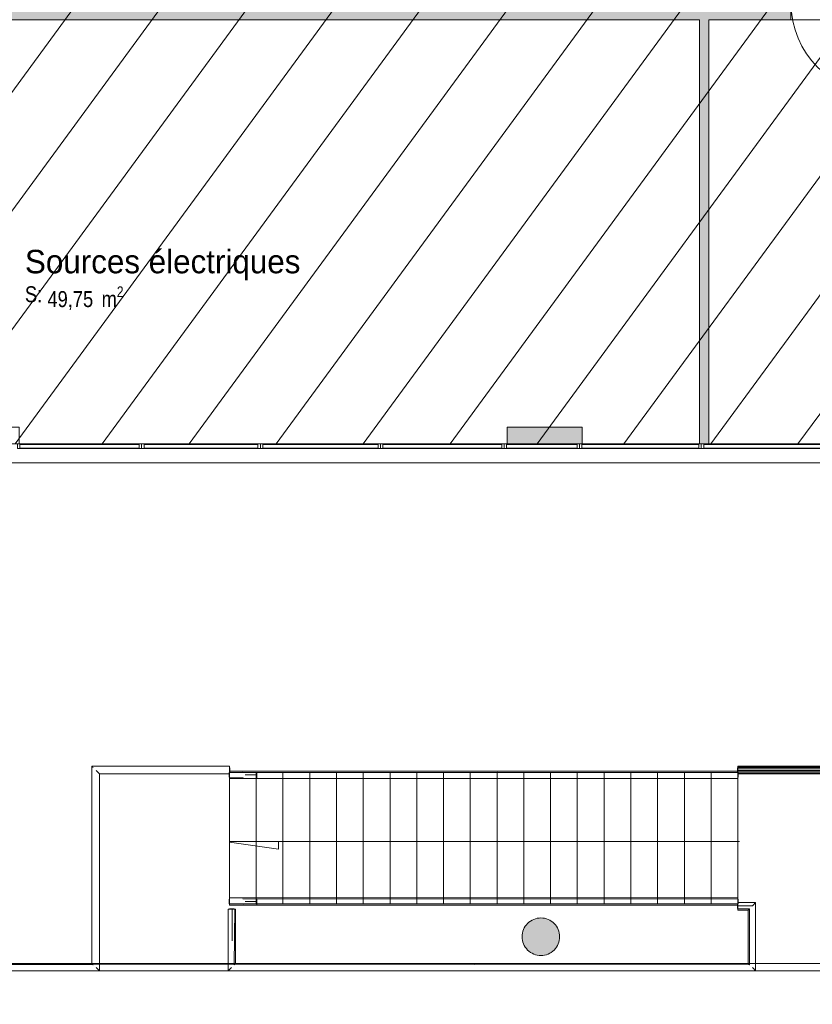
# Model space of a CAD drawing. Header units: millimetres. Extents: x -22000 to 226618, y -100134 to 72379.
# Tile 14 of 44: x 18595 to 27043, y -19970 to -9480. Entities that reach past the tile are written whole.
import ezdxf
from ezdxf.enums import TextEntityAlignment as Align

# ---------------------------------------------------------------- set-up
doc = ezdxf.new("R2010")
doc.units = ezdxf.units.MM
doc.header["$MEASUREMENT"] = 0
doc.linetypes.add('Tirets', pattern=[458.610928, 282.222247, -176.388681])
doc.linetypes.add('Wipeout_Contour', pattern=[1000, 0, -1000])
for name, color, linetype in [('08-01 2D Dessin général.2D', 7, 'Continuous'), ('08-01 contour hachures', 7, 'Continuous'), ('A-AREA-____-OTLN.Modèle IFC', 7, 'Continuous'), ('A-FLOR-HRAL-OTLN.Modèle IFC', 7, 'Continuous'), ('A-GLAZ-CURT-OTLN.Modèle IFC', 7, 'Continuous'), ('A-GLAZ-CWMG-OTLN.Modèle IFC', 7, 'Continuous'), ('A-WALL-____-OTLN.Modèle IFC', 7, 'Continuous'), ('Marques de Zone ARCHICAD', 7, 'Continuous'), ('Portes ARCHICAD', 7, 'Continuous'), ('S-COLS-____-OTLN.Modèle IFC', 7, 'Continuous'), ('S-STRS-____-OTLN.Modèle IFC', 7, 'Continuous')]:
    doc.layers.add(name, color=color, linetype=linetype)
doc.styles.add('STYLE_GENERE_1', font='txt')
doc.styles.add('STYLE_GENERE_2', font='ARIALN.TTF')

# ---------------------------------------------------------------- blocks, each defined once
blk = doc.blocks.new('Sources électriques_BUR_21_1', base_point=(20021, -12204))
at = {"layer": 'Marques de Zone ARCHICAD', "color": 7, "lineweight": 9, "insert": (18891, -12322), "char_height": 170, "attachment_point": 1, "style": 'STYLE_GENERE_2'}
blk.add_mtext('\\A1;{\\pql;\\pt0,100;\\fArial Narrow|b0|i0|c0|p34;49,75\\fArial Narrow|b0|i0|c0|p34;\\A1{\\H.66x;\\S^  ;}\\fArial Narrow|b0|i0|c0|p34; m\\fArial Narrow|b0|i0|c0|p34;\\A1{\\H.66x;\\S2^  ;}}', dxfattribs=at)
at = {"layer": 'Marques de Zone ARCHICAD', "color": 7, "lineweight": 9}
for tag, height, style, p in [('DUMMY_849', 250, 'STYLE_GENERE_1', (21392, -11858)), ('ROOM_NAME', 250, 'STYLE_GENERE_1', (18651, -11932)), ('calculatedAreaCode', 170, 'STYLE_GENERE_2', (18651, -12320))]:
    blk.add_attdef(tag, text='', height=height, dxfattribs=dict(at, style=style)).set_placement(p, align=Align.TOP_LEFT)
blk = doc.blocks.new('Porte (Mur) 178[42]_1')
at = {"layer": 'Portes ARCHICAD', "color": 7, "linetype": 'Continuous', "lineweight": 5}
for p, q in [((15930, -9480), (15930, -10218)), ((17405, -9480), (17405, -10218))]:
    blk.add_line(p, q, dxfattribs=at)
for centre, start, end in [((15930, -9480), 270, 0), ((17405, -9480), 180, 270)]:
    blk.add_arc(centre, 738, start, end, dxfattribs=at)
blk = doc.blocks.new('Porte (Mur) 179[43]_1')
at = {"layer": 'Portes ARCHICAD', "color": 7, "linetype": 'Continuous', "lineweight": 5}
blk.add_line((27785, -9300), (27785, -10270), dxfattribs=at)
blk.add_arc((27785, -9300), 970, 180, 270, dxfattribs=at)
blk = doc.blocks.new('Mur_62_1', base_point=(30190, -9390))
at = {"layer": 'A-WALL-____-OTLN.Modèle IFC', "linetype": 'Continuous', "lineweight": 0, "true_color": 0xffffff}
for points in [[(15660, -9480), (15760, -9480), (15660, -9300)], [(15760, -9300), (15660, -9300), (15760, -9480)], [(15760, -9480), (15930, -9480), (15930, -9300), (15760, -9300)], [(26815, -9300), (17405, -9300), (17405, -9480), (26815, -9480)], [(30115, -9300), (27785, -9300), (27785, -9480), (30115, -9480)]]:
    blk.add_hatch(color=7, dxfattribs=at).paths.add_polyline_path(points)
at = {"layer": 'A-WALL-____-OTLN.Modèle IFC', "color": 7, "linetype": 'Continuous', "lineweight": 20}
for p, q in [((15930, -9300), (15930, -9480)), ((17405, -9300), (17405, -9480)), ((26815, -9300), (26815, -9480)), ((27785, -9300), (27785, -9480))]:
    blk.add_line(p, q, dxfattribs=at)
at = {"layer": 'A-WALL-____-OTLN.Modèle IFC', "color": 7, "linetype": 'Continuous', "lineweight": 20, "flags": 128}
for points in [[(15660, -9300), (15660, -9480)], [(15930, -9300), (15760, -9300)], [(26815, -9300), (17405, -9300)], [(30115, -9300), (27785, -9300)], [(15760, -9480), (15930, -9480)], [(17405, -9480), (25840, -9480)], [(25940, -9480), (26815, -9480)], [(27785, -9480), (30115, -9480)]]:
    blk.add_lwpolyline(points, dxfattribs=at)
at = {"layer": 'Portes ARCHICAD', "color": 7, "linetype": 'Continuous', "lineweight": 5}
for name in ['Porte (Mur) 179[43]_1', 'Porte (Mur) 178[42]_1']:
    blk.add_blockref(name, (0, 0), dxfattribs=at)
blk = doc.blocks.new('Mur_75_1', base_point=(25890, -9390))
at = {"layer": 'A-WALL-____-OTLN.Modèle IFC', "linetype": 'Continuous', "lineweight": 0, "true_color": 0xffffff}
blk.add_hatch(color=7, dxfattribs=at).paths.add_polyline_path([(25840, -9480), (25840, -14000), (25940, -14000), (25940, -9480)])
at = {"layer": 'A-WALL-____-OTLN.Modèle IFC', "color": 7, "linetype": 'Continuous', "lineweight": 20, "flags": 128}
for points in [[(25840, -9480), (25840, -14000)], [(25940, -14000), (25940, -9480)], [(25840, -14000), (25940, -14000)]]:
    blk.add_lwpolyline(points, dxfattribs=at)
blk = doc.blocks.new('Mur_92_1', base_point=(34490, -14090))
at = {"layer": 'A-WALL-____-OTLN.Modèle IFC', "color": 7, "linetype": 'Tirets', "lineweight": 9, "flags": 128}
for points in [[(35270, -14000), (15661, -14000)], [(15661, -14180), (34490, -14180)]]:
    blk.add_lwpolyline(points, dxfattribs=at)
blk = doc.blocks.new('Mur_111_1', base_point=(23790, -13910))
at = {"layer": 'A-WALL-____-OTLN.Modèle IFC', "linetype": 'Continuous', "lineweight": 0, "true_color": 0xffffff}
blk.add_hatch(color=7, dxfattribs=at).paths.add_polyline_path([(23790, -14000), (24590, -14000), (24590, -13820), (23790, -13820)])
at = {"layer": 'A-WALL-____-OTLN.Modèle IFC', "color": 7, "linetype": 'Continuous', "lineweight": 20, "flags": 128}
for points in [[(24590, -13820), (23790, -13820)], [(23790, -13820), (23790, -14000)], [(24590, -14000), (24590, -13820)], [(23790, -14000), (24590, -14000)]]:
    blk.add_lwpolyline(points, dxfattribs=at)
blk = doc.blocks.new('Mur_126_1', base_point=(16270, -14100))
at = {"color": 254, "linetype": 'Wipeout_Contour', "lineweight": 0, "ltscale": 116361.946771}
blk.add_wipeout([(16270, -14200), (33830.256086, -14200), (33830.256086, -14000), (16270, -14000)], dxfattribs=at).dxf.layer = 'A-WALL-____-OTLN.Modèle IFC'
at = {"layer": 'A-WALL-____-OTLN.Modèle IFC', "color": 7, "linetype": 'Continuous', "lineweight": 9, "flags": 128}
for points in [[(33830.256086, -14000), (16270, -14000)], [(16270, -14200), (33830.256086, -14200)]]:
    blk.add_lwpolyline(points, dxfattribs=at)
blk = doc.blocks.new('Poteau_3_1', base_point=(24150, -19250))
at = {"layer": 'S-COLS-____-OTLN.Modèle IFC', "linetype": 'Continuous', "lineweight": 0, "true_color": 0xffffff}
blk.add_hatch(color=7, dxfattribs=at).paths.add_polyline_path([(23950, -19250, 0.414214), (24150, -19450, 0.414214), (24350, -19250, 0.414214), (24150, -19050, 0.414214)])
at = {"layer": 'S-COLS-____-OTLN.Modèle IFC', "color": 7, "linetype": 'Continuous', "lineweight": 5, "flags": 128}
blk.add_lwpolyline([(23950, -19250, 0.414214), (24150, -19450, 0.414214), (24350, -19250, 0.414214), (24150, -19050, 0.414214)], format="xyb", close=True, dxfattribs=at)
blk = doc.blocks.new('Elément Modèle 46[30]_1', base_point=(20830, -18900))
at = {"layer": 'S-STRS-____-OTLN.Modèle IFC', "color": 7, "linetype": 'Continuous', "lineweight": 18}
for p, q in [((21115, -17500), (20830, -17500)), ((20830, -17500), (20830, -18900)), ((21401, -17500), (21115, -17500)), ((21115, -18900), (21115, -17500)), ((21686, -17500), (21401, -17500)), ((21401, -18900), (21401, -17500)), ((21971, -17500), (21686, -17500)), ((21686, -18900), (21686, -17500)), ((22256, -17500), (21971, -17500)), ((21971, -18900), (21971, -17500)), ((22542, -17500), (22256, -17500)), ((22256, -18900), (22256, -17500)), ((22827, -17500), (22542, -17500)), ((22542, -18900), (22542, -17500)), ((23112, -17500), (22827, -17500)), ((22827, -18900), (22827, -17500)), ((23397, -17500), (23112, -17500)), ((23112, -18900), (23112, -17500)), ((23683, -17500), (23397, -17500)), ((23397, -18900), (23397, -17500)), ((23968, -17500), (23683, -17500)), ((23683, -18900), (23683, -17500)), ((24253, -17500), (23968, -17500)), ((23968, -18900), (23968, -17500)), ((24538, -17500), (24253, -17500)), ((24253, -18900), (24253, -17500)), ((24824, -17500), (24538, -17500)), ((24538, -18900), (24538, -17500)), ((25109, -17500), (24824, -17500)), ((24824, -18900), (24824, -17500)), ((25394, -17500), (25109, -17500)), ((25109, -18900), (25109, -17500)), ((25680, -17500), (25394, -17500)), ((25394, -18900), (25394, -17500)), ((25965, -17500), (25680, -17500)), ((25680, -18900), (25680, -17500)), ((26250, -17500), (25965, -17500)), ((25965, -18900), (25965, -17500)), ((26250, -18900), (26250, -17500)), ((20830, -18900), (21115, -18900)), ((21115, -18900), (21401, -18900)), ((21401, -18900), (21686, -18900)), ((21686, -18900), (21971, -18900)), ((21971, -18900), (22256, -18900)), ((22256, -18900), (22542, -18900)), ((22542, -18900), (22827, -18900)), ((22827, -18900), (23112, -18900)), ((23112, -18900), (23397, -18900)), ((23397, -18900), (23683, -18900)), ((23683, -18900), (23968, -18900)), ((23968, -18900), (24253, -18900)), ((24253, -18900), (24538, -18900)), ((24538, -18900), (24824, -18900)), ((24824, -18900), (25109, -18900)), ((25109, -18900), (25394, -18900)), ((25394, -18900), (25680, -18900)), ((25680, -18900), (25965, -18900)), ((25965, -18900), (26250, -18900))]:
    blk.add_line(p, q, dxfattribs=at)
blk = doc.blocks.new('Barrière 21[31]_1', base_point=(20826, -17566))
at = {"layer": 'A-FLOR-HRAL-OTLN.Modèle IFC', "color": 7, "linetype": 'Continuous', "lineweight": 18}
for p, q in [((20826, -17500), (20830, -17500)), ((20826, -17500), (20826, -17550)), ((20830, -17489), (20830, -17485)), ((20830, -17485), (20954, -17485)), ((20830, -17494), (20830, -17489)), ((20830, -17501), (20830, -17494)), ((20830, -17509), (20830, -17501)), ((20830, -17517), (20830, -17509)), ((20830, -17525), (20830, -17517)), ((20954, -17485), (20989, -17485)), ((21122, -17500), (20975, -17497)), ((20989, -17485), (21115, -17485)), ((21115, -17485), (23066, -17485)), ((21115, -17485), (24185, -17486)), ((23685, -17497), (21122, -17500)), ((21122, -17500), (21123, -17512)), ((21123, -17512), (21124, -17519)), ((23066, -17485), (23683, -17485)), ((23683, -17485), (26250, -17485)), ((23685, -17497), (26250, -17500)), ((24185, -17486), (26250, -17485)), ((26250, -17485), (26250, -17490)), ((26250, -17490), (26250, -17495)), ((26250, -17495), (26250, -17500)), ((26250, -17500), (26250, -17512)), ((26250, -17500), (26254, -17500)), ((26250, -17512), (26250, -17519)), ((26254, -17500), (26254, -17550)), ((20830, -17550), (20826, -17550)), ((20830, -17537), (20830, -17525)), ((20830, -17550), (20830, -17537)), ((20830, -17554), (20830, -17550)), ((20976, -17553), (20830, -17550)), ((20830, -17557), (20830, -17554)), ((20830, -17561), (20830, -17557)), ((20830, -17565), (20830, -17561)), ((20830, -17565), (20963, -17564)), ((20958, -17565), (20830, -17565)), ((20989, -17565), (20958, -17565)), ((21115, -17565), (20989, -17565)), ((20997, -17525), (21124, -17525)), ((23683, -17565), (21115, -17565)), ((21122, -17548), (21121, -17556)), ((21123, -17541), (21122, -17548)), ((21124, -17533), (21123, -17535)), ((21123, -17535), (21123, -17541)), ((21124, -17519), (21124, -17519)), ((21124, -17519), (21124, -17525)), ((21124, -17525), (21124, -17533)), ((24303, -17565), (23683, -17565)), ((26250, -17565), (24303, -17565)), ((26250, -17519), (26250, -17525)), ((26250, -17525), (26250, -17533)), ((26250, -17533), (26250, -17541)), ((26250, -17541), (26250, -17548)), ((26250, -17548), (26250, -17556)), ((26254, -17550), (26250, -17550)), ((26250, -17556), (26250, -17561)), ((26250, -17561), (26250, -17563)), ((26250, -17563), (26250, -17565))]:
    blk.add_line(p, q, dxfattribs=at)
blk = doc.blocks.new('Barrière 22[32]_1', base_point=(20826, -18917))
at = {"layer": 'A-FLOR-HRAL-OTLN.Modèle IFC', "color": 7, "linetype": 'Continuous', "lineweight": 18}
for p, q in [((20826, -18850), (20830, -18850)), ((20826, -18850), (20826, -18900)), ((20830, -18840), (20830, -18835)), ((20830, -18835), (20954, -18835)), ((20830, -18844), (20830, -18840)), ((20830, -18852), (20830, -18844)), ((20830, -18860), (20830, -18852)), ((20830, -18867), (20830, -18860)), ((20830, -18875), (20830, -18867)), ((20830, -18888), (20830, -18875)), ((20954, -18835), (20989, -18835)), ((21122, -18850), (20975, -18847)), ((20989, -18835), (21115, -18835)), ((20997, -18875), (21124, -18875)), ((21115, -18835), (23066, -18835)), ((21115, -18835), (24185, -18836)), ((23685, -18847), (21122, -18850)), ((21122, -18850), (21123, -18863)), ((21123, -18863), (21124, -18869)), ((21124, -18869), (21124, -18870)), ((21124, -18870), (21124, -18875)), ((21124, -18875), (21124, -18883)), ((23066, -18835), (23683, -18835)), ((23683, -18835), (26250, -18835)), ((23685, -18847), (26250, -18850)), ((24185, -18836), (26250, -18835)), ((26250, -18835), (26250, -18840)), ((26250, -18840), (26250, -18845)), ((26250, -18845), (26250, -18850)), ((26250, -18850), (26250, -18863)), ((26250, -18850), (26254, -18850)), ((26250, -18863), (26250, -18870)), ((26250, -18870), (26250, -18875)), ((26250, -18875), (26250, -18883)), ((26254, -18850), (26254, -18900)), ((20830, -18900), (20826, -18900)), ((20830, -18900), (20830, -18888)), ((20830, -18904), (20830, -18900)), ((20976, -18904), (20830, -18900)), ((20830, -18908), (20830, -18904)), ((20830, -18912), (20830, -18908)), ((20830, -18915), (20830, -18912)), ((20958, -18915), (20830, -18915)), ((20830, -18915), (20963, -18915)), ((20989, -18915), (20958, -18915)), ((21115, -18915), (20989, -18915)), ((23683, -18915), (21115, -18915)), ((21122, -18899), (21121, -18907)), ((21123, -18891), (21122, -18899)), ((21124, -18883), (21123, -18886)), ((21123, -18886), (21123, -18891)), ((24303, -18915), (23683, -18915)), ((26250, -18915), (24303, -18915)), ((26250, -18883), (26250, -18891)), ((26250, -18891), (26250, -18899)), ((26250, -18899), (26250, -18907)), ((26254, -18900), (26250, -18900)), ((26250, -18907), (26250, -18911)), ((26250, -18911), (26250, -18913)), ((26250, -18913), (26250, -18915))]:
    blk.add_line(p, q, dxfattribs=at)
blk = doc.blocks.new('Barrière 36[48]_1', base_point=(28830, -37404))
at = {"layer": 'A-FLOR-HRAL-OTLN.Modèle IFC', "color": 7, "linetype": 'Continuous', "lineweight": 18}
for p, q in [((26250, -17450), (26246, -17450)), ((26246, -17450), (26246, -17500)), ((26246, -17500), (26250, -17500)), ((26250, -17434), (26250, -17438)), ((26250, -17434), (27825, -17434)), ((26250, -17438), (26250, -17448)), ((26250, -17438), (27825, -17438)), ((26250, -17448), (26250, -17462)), ((26250, -17448), (27825, -17448)), ((26250, -17462), (26250, -17479)), ((26250, -17462), (27825, -17462)), ((26250, -17479), (26250, -17494)), ((26250, -17479), (27825, -17479)), ((26250, -17494), (26250, -17507)), ((26250, -17494), (27825, -17494)), ((26250, -17507), (26250, -17514)), ((26250, -17507), (27825, -17507)), ((26250, -17514), (26250, -17514)), ((26250, -17514), (27825, -17514)), ((26250, -17514), (27825, -17514)), ((27825, -17434), (27825, -17438)), ((27825, -17438), (27825, -17448)), ((27825, -17448), (27825, -17462)), ((27829, -17450), (27825, -17450)), ((27825, -17462), (27825, -17479)), ((27825, -17479), (27825, -17494)), ((27825, -17494), (27825, -17507)), ((27825, -17500), (27829, -17500)), ((27825, -17507), (27825, -17514)), ((27825, -17514), (27825, -17514)), ((27829, -17500), (27829, -17450))]:
    blk.add_line(p, q, dxfattribs=at)
blk = doc.blocks.new('Barrière 37[49]_1', base_point=(14564, -19616))
at = {"layer": 'A-FLOR-HRAL-OTLN.Modèle IFC', "color": 7, "linetype": 'Continuous', "lineweight": 18}
for p, q in [((14566, -13815), (14568, -13815)), ((14566, -16223), (14566, -13815)), ((14568, -13815), (14572, -13815)), ((14572, -13815), (14579, -13815)), ((14576, -16787), (14579, -13815)), ((14579, -13815), (14594, -13815)), ((14580, -13815), (14580, -13811)), ((14630, -13811), (14580, -13811)), ((14594, -13815), (14610, -13815)), ((14607, -16827), (14610, -13815)), ((14610, -13815), (14617, -13815)), ((14617, -13815), (14624, -13815)), ((14624, -13815), (14638, -13815)), ((14630, -13811), (14630, -13815)), ((14638, -13815), (14642, -13815)), ((14639, -16969), (14638, -13815)), ((14642, -13815), (14646, -13815)), ((14646, -13815), (14646, -16120)), ((14646, -16120), (14646, -17206)), ((14566, -17230), (14566, -16223)), ((14566, -19614), (14566, -17230)), ((14646, -17206), (14646, -19534)), ((26246, -18900), (26250, -18900)), ((26246, -18950), (26246, -18900)), ((26250, -18950), (26246, -18950)), ((26250, -18890), (26250, -18886)), ((26250, -18886), (26322, -18886)), ((26250, -18893), (26250, -18890)), ((26250, -18907), (26250, -18893)), ((26250, -18922), (26250, -18907)), ((26250, -18929), (26250, -18922)), ((26404, -18922), (26250, -18922)), ((26250, -18937), (26250, -18929)), ((26250, -18952), (26250, -18937)), ((26250, -18957), (26250, -18952)), ((26373, -18952), (26250, -18952)), ((26250, -18961), (26250, -18957)), ((26250, -18966), (26250, -18961)), ((26359, -18966), (26250, -18966)), ((26322, -18886), (26362, -18886)), ((26359, -18966), (26363, -18962)), ((26359, -19534), (26359, -18966)), ((26362, -18886), (26439, -18886)), ((26363, -18962), (26366, -18959)), ((26366, -18959), (26369, -18956)), ((26369, -18956), (26373, -18952)), ((26373, -19548), (26373, -18952)), ((26404, -18922), (26418, -18907)), ((26418, -18907), (26432, -18893)), ((26432, -18893), (26436, -18890)), ((26436, -18890), (26439, -18886)), ((26436, -18890), (26436, -18890)), ((26439, -18886), (26439, -19153)), ((26439, -19153), (26439, -19250)), ((26439, -19250), (26439, -19614)), ((14569, -19611), (14566, -19614)), ((19452, -19614), (14566, -19614)), ((14571, -19609), (14569, -19611)), ((14573, -19607), (14571, -19609)), ((14587, -19593), (14573, -19607)), ((14601, -19579), (14587, -19593)), ((14639, -19541), (14632, -19548)), ((20503, -19542), (14632, -19548)), ((14646, -19534), (14639, -19541)), ((14646, -19534), (19499, -19534)), ((21586, -19614), (19452, -19614)), ((19499, -19534), (21473, -19534)), ((20503, -19542), (26373, -19548)), ((21473, -19534), (26359, -19534)), ((26439, -19614), (21586, -19614)), ((26359, -19534), (26365, -19540)), ((26365, -19540), (26366, -19541)), ((26366, -19541), (26373, -19548)), ((26404, -19579), (26418, -19593)), ((26418, -19593), (26432, -19607)), ((26432, -19607), (26435, -19610)), ((26435, -19610), (26436, -19611)), ((26436, -19611), (26439, -19614))]:
    blk.add_line(p, q, dxfattribs=at)
blk = doc.blocks.new('IFC Extruded[76]_1', base_point=(26520, -14000))
at = {"layer": 'A-GLAZ-CURT-OTLN.Modèle IFC', "color": 7, "linetype": 'Continuous', "lineweight": 18}
for p, q in [((25885, -14005), (25885, -14045)), ((27155, -14005), (25885, -14005)), ((25885, -14045), (27155, -14045)), ((27155, -14045), (27155, -14005))]:
    blk.add_line(p, q, dxfattribs=at)
blk = doc.blocks.new('IFC Extruded[77]_1', base_point=(25210, -14000))
at = {"layer": 'A-GLAZ-CURT-OTLN.Modèle IFC', "color": 7, "linetype": 'Continuous', "lineweight": 18}
for p, q in [((24585, -14005), (24585, -14045)), ((25835, -14005), (24585, -14005)), ((24585, -14045), (25835, -14045)), ((25835, -14045), (25835, -14005))]:
    blk.add_line(p, q, dxfattribs=at)
blk = doc.blocks.new('IFC Extruded[78]_1', base_point=(24160, -14000))
at = {"layer": 'A-GLAZ-CURT-OTLN.Modèle IFC', "color": 7, "linetype": 'Continuous', "lineweight": 18}
for p, q in [((23785, -14005), (23785, -14045)), ((24535, -14005), (23785, -14005)), ((23785, -14045), (24535, -14045)), ((24535, -14045), (24535, -14005))]:
    blk.add_line(p, q, dxfattribs=at)
blk = doc.blocks.new('IFC Extruded[79]_1', base_point=(23100, -14000))
at = {"layer": 'A-GLAZ-CURT-OTLN.Modèle IFC', "color": 7, "linetype": 'Continuous', "lineweight": 18}
for p, q in [((22465, -14005), (22465, -14045)), ((23735, -14005), (22465, -14005)), ((22465, -14045), (23735, -14045)), ((23735, -14045), (23735, -14005))]:
    blk.add_line(p, q, dxfattribs=at)
blk = doc.blocks.new('IFC Extruded[80]_1', base_point=(21800, -14000))
at = {"layer": 'A-GLAZ-CURT-OTLN.Modèle IFC', "color": 7, "linetype": 'Continuous', "lineweight": 18}
for p, q in [((21185, -14005), (21185, -14045)), ((22415, -14005), (21185, -14005)), ((21185, -14045), (22415, -14045)), ((22415, -14045), (22415, -14005))]:
    blk.add_line(p, q, dxfattribs=at)
blk = doc.blocks.new('IFC Extruded[81]_1', base_point=(20528, -14000))
at = {"layer": 'A-GLAZ-CURT-OTLN.Modèle IFC', "color": 7, "linetype": 'Continuous', "lineweight": 18}
for p, q in [((19920, -14005), (19920, -14045)), ((21135, -14005), (19920, -14005)), ((19920, -14045), (21135, -14045)), ((21135, -14045), (21135, -14005))]:
    blk.add_line(p, q, dxfattribs=at)
blk = doc.blocks.new('IFC Extruded[82]_1', base_point=(19233, -14000))
at = {"layer": 'A-GLAZ-CURT-OTLN.Modèle IFC', "color": 7, "linetype": 'Continuous', "lineweight": 18}
for p, q in [((18595, -14005), (18595, -14045)), ((19870, -14005), (18595, -14005)), ((18595, -14045), (19870, -14045)), ((19870, -14045), (19870, -14005))]:
    blk.add_line(p, q, dxfattribs=at)
blk = doc.blocks.new('IFC Extruded[94]_1', base_point=(25885, -14000))
at = {"layer": 'A-GLAZ-CWMG-OTLN.Modèle IFC', "color": 7, "linetype": 'Continuous', "lineweight": 18}
for p, q in [((25885, -14050), (25885, -14000)), ((27155, -14000), (25885, -14000)), ((27155, -14050), (25885, -14050)), ((27155, -14050), (27155, -14000))]:
    blk.add_line(p, q, dxfattribs=at)
blk = doc.blocks.new('IFC Extruded[95]_1', base_point=(24585, -14000))
at = {"layer": 'A-GLAZ-CWMG-OTLN.Modèle IFC', "color": 7, "linetype": 'Continuous', "lineweight": 18}
for p, q in [((24585, -14050), (24585, -14000)), ((25835, -14000), (24585, -14000)), ((25835, -14050), (24585, -14050)), ((25835, -14050), (25835, -14000))]:
    blk.add_line(p, q, dxfattribs=at)
blk = doc.blocks.new('IFC Extruded[96]_1', base_point=(23785, -14000))
at = {"layer": 'A-GLAZ-CWMG-OTLN.Modèle IFC', "color": 7, "linetype": 'Continuous', "lineweight": 18}
for p, q in [((23785, -14050), (23785, -14000)), ((24535, -14000), (23785, -14000)), ((24535, -14050), (23785, -14050)), ((24535, -14050), (24535, -14000))]:
    blk.add_line(p, q, dxfattribs=at)
blk = doc.blocks.new('IFC Extruded[97]_1', base_point=(22465, -14000))
at = {"layer": 'A-GLAZ-CWMG-OTLN.Modèle IFC', "color": 7, "linetype": 'Continuous', "lineweight": 18}
for p, q in [((22465, -14050), (22465, -14000)), ((23735, -14000), (22465, -14000)), ((23735, -14050), (22465, -14050)), ((23735, -14050), (23735, -14000))]:
    blk.add_line(p, q, dxfattribs=at)
blk = doc.blocks.new('IFC Extruded[98]_1', base_point=(21185, -14000))
at = {"layer": 'A-GLAZ-CWMG-OTLN.Modèle IFC', "color": 7, "linetype": 'Continuous', "lineweight": 18}
for p, q in [((21185, -14050), (21185, -14000)), ((22415, -14000), (21185, -14000)), ((22415, -14050), (21185, -14050)), ((22415, -14050), (22415, -14000))]:
    blk.add_line(p, q, dxfattribs=at)
blk = doc.blocks.new('IFC Extruded[99]_1', base_point=(19920, -14000))
at = {"layer": 'A-GLAZ-CWMG-OTLN.Modèle IFC', "color": 7, "linetype": 'Continuous', "lineweight": 18}
for p, q in [((19920, -14050), (19920, -14000)), ((21135, -14000), (19920, -14000)), ((21135, -14050), (19920, -14050)), ((21135, -14050), (21135, -14000))]:
    blk.add_line(p, q, dxfattribs=at)
blk = doc.blocks.new('IFC Extruded[100]_1', base_point=(18595, -14000))
at = {"layer": 'A-GLAZ-CWMG-OTLN.Modèle IFC', "color": 7, "linetype": 'Continuous', "lineweight": 18}
for p, q in [((18595, -14050), (18595, -14000)), ((19870, -14000), (18595, -14000)), ((19870, -14050), (18595, -14050)), ((19870, -14050), (19870, -14000))]:
    blk.add_line(p, q, dxfattribs=at)
blk = doc.blocks.new('IFC Extruded[111]_1', base_point=(19895, -14000))
at = {"layer": 'A-GLAZ-CWMG-OTLN.Modèle IFC', "color": 7, "linetype": 'Continuous', "lineweight": 18}
for p, q in [((19870, -14050), (19870, -14000)), ((19870, -14000), (19920, -14000)), ((19920, -14050), (19870, -14050)), ((19920, -14000), (19920, -14050))]:
    blk.add_line(p, q, dxfattribs=at)
blk = doc.blocks.new('IFC Extruded[112]_1', base_point=(19895, -14000))
at = {"layer": 'A-GLAZ-CWMG-OTLN.Modèle IFC', "color": 7, "linetype": 'Continuous', "lineweight": 18}
for p, q in [((19870, -14050), (19870, -14000)), ((19870, -14000), (19920, -14000)), ((19920, -14050), (19870, -14050)), ((19920, -14000), (19920, -14050))]:
    blk.add_line(p, q, dxfattribs=at)
blk = doc.blocks.new('IFC Extruded[113]_1', base_point=(21160, -14000))
at = {"layer": 'A-GLAZ-CWMG-OTLN.Modèle IFC', "color": 7, "linetype": 'Continuous', "lineweight": 18}
for p, q in [((21135, -14050), (21135, -14000)), ((21135, -14000), (21185, -14000)), ((21185, -14050), (21135, -14050)), ((21185, -14000), (21185, -14050))]:
    blk.add_line(p, q, dxfattribs=at)
blk = doc.blocks.new('IFC Extruded[114]_1', base_point=(21160, -14000))
at = {"layer": 'A-GLAZ-CWMG-OTLN.Modèle IFC', "color": 7, "linetype": 'Continuous', "lineweight": 18}
for p, q in [((21135, -14050), (21135, -14000)), ((21135, -14000), (21185, -14000)), ((21185, -14050), (21135, -14050)), ((21185, -14000), (21185, -14050))]:
    blk.add_line(p, q, dxfattribs=at)
blk = doc.blocks.new('IFC Extruded[115]_1', base_point=(22440, -14000))
at = {"layer": 'A-GLAZ-CWMG-OTLN.Modèle IFC', "color": 7, "linetype": 'Continuous', "lineweight": 18}
for p, q in [((22415, -14050), (22415, -14000)), ((22415, -14000), (22465, -14000)), ((22465, -14050), (22415, -14050)), ((22465, -14000), (22465, -14050))]:
    blk.add_line(p, q, dxfattribs=at)
blk = doc.blocks.new('IFC Extruded[116]_1', base_point=(22440, -14000))
at = {"layer": 'A-GLAZ-CWMG-OTLN.Modèle IFC', "color": 7, "linetype": 'Continuous', "lineweight": 18}
for p, q in [((22415, -14050), (22415, -14000)), ((22415, -14000), (22465, -14000)), ((22465, -14050), (22415, -14050)), ((22465, -14000), (22465, -14050))]:
    blk.add_line(p, q, dxfattribs=at)
blk = doc.blocks.new('IFC Extruded[117]_1', base_point=(23760, -14000))
at = {"layer": 'A-GLAZ-CWMG-OTLN.Modèle IFC', "color": 7, "linetype": 'Continuous', "lineweight": 18}
for p, q in [((23735, -14050), (23735, -14000)), ((23735, -14000), (23785, -14000)), ((23785, -14050), (23735, -14050)), ((23785, -14000), (23785, -14050))]:
    blk.add_line(p, q, dxfattribs=at)
blk = doc.blocks.new('IFC Extruded[118]_1', base_point=(23760, -14000))
at = {"layer": 'A-GLAZ-CWMG-OTLN.Modèle IFC', "color": 7, "linetype": 'Continuous', "lineweight": 18}
for p, q in [((23735, -14050), (23735, -14000)), ((23735, -14000), (23785, -14000)), ((23785, -14050), (23735, -14050)), ((23785, -14000), (23785, -14050))]:
    blk.add_line(p, q, dxfattribs=at)
blk = doc.blocks.new('IFC Extruded[119]_1', base_point=(24560, -14000))
at = {"layer": 'A-GLAZ-CWMG-OTLN.Modèle IFC', "color": 7, "linetype": 'Continuous', "lineweight": 18}
for p, q in [((24535, -14050), (24535, -14000)), ((24535, -14000), (24585, -14000)), ((24585, -14050), (24535, -14050)), ((24585, -14000), (24585, -14050))]:
    blk.add_line(p, q, dxfattribs=at)
blk = doc.blocks.new('IFC Extruded[120]_1', base_point=(24560, -14000))
at = {"layer": 'A-GLAZ-CWMG-OTLN.Modèle IFC', "color": 7, "linetype": 'Continuous', "lineweight": 18}
for p, q in [((24535, -14050), (24535, -14000)), ((24535, -14000), (24585, -14000)), ((24585, -14050), (24535, -14050)), ((24585, -14000), (24585, -14050))]:
    blk.add_line(p, q, dxfattribs=at)
blk = doc.blocks.new('IFC Extruded[125]_1', base_point=(25860, -14000))
at = {"layer": 'A-GLAZ-CWMG-OTLN.Modèle IFC', "color": 7, "linetype": 'Continuous', "lineweight": 18}
for p, q in [((25835, -14050), (25835, -14000)), ((25835, -14000), (25885, -14000)), ((25885, -14050), (25835, -14050)), ((25885, -14000), (25885, -14050))]:
    blk.add_line(p, q, dxfattribs=at)
blk = doc.blocks.new('IFC Extruded[126]_1', base_point=(25860, -14000))
at = {"layer": 'A-GLAZ-CWMG-OTLN.Modèle IFC', "color": 7, "linetype": 'Continuous', "lineweight": 18}
for p, q in [((25835, -14050), (25835, -14000)), ((25835, -14000), (25885, -14000)), ((25885, -14050), (25835, -14050)), ((25885, -14000), (25885, -14050))]:
    blk.add_line(p, q, dxfattribs=at)
blk = doc.blocks.new('IFC Extruded[144]_1', base_point=(25860, -14000))
at = {"layer": 'A-GLAZ-CWMG-OTLN.Modèle IFC', "color": 7, "linetype": 'Continuous', "lineweight": 18}
for p, q in [((25860, -14050), (25860, -14000)), ((27180, -14000), (25860, -14000)), ((27180, -14050), (25860, -14050)), ((27180, -14050), (27180, -14000))]:
    blk.add_line(p, q, dxfattribs=at)
blk = doc.blocks.new('IFC Extruded[145]_1', base_point=(24560, -14000))
at = {"layer": 'A-GLAZ-CWMG-OTLN.Modèle IFC', "color": 7, "linetype": 'Continuous', "lineweight": 18}
for p, q in [((24560, -14050), (24560, -14000)), ((25860, -14000), (24560, -14000)), ((25860, -14050), (24560, -14050)), ((25860, -14050), (25860, -14000))]:
    blk.add_line(p, q, dxfattribs=at)
blk = doc.blocks.new('IFC Extruded[146]_1', base_point=(23760, -14000))
at = {"layer": 'A-GLAZ-CWMG-OTLN.Modèle IFC', "color": 7, "linetype": 'Continuous', "lineweight": 18}
for p, q in [((23760, -14050), (23760, -14000)), ((24560, -14000), (23760, -14000)), ((24560, -14050), (23760, -14050)), ((24560, -14050), (24560, -14000))]:
    blk.add_line(p, q, dxfattribs=at)
blk = doc.blocks.new('IFC Extruded[147]_1', base_point=(22440, -14000))
at = {"layer": 'A-GLAZ-CWMG-OTLN.Modèle IFC', "color": 7, "linetype": 'Continuous', "lineweight": 18}
for p, q in [((22440, -14050), (22440, -14000)), ((23760, -14000), (22440, -14000)), ((23760, -14050), (22440, -14050)), ((23760, -14050), (23760, -14000))]:
    blk.add_line(p, q, dxfattribs=at)
blk = doc.blocks.new('IFC Extruded[148]_1', base_point=(21160, -14000))
at = {"layer": 'A-GLAZ-CWMG-OTLN.Modèle IFC', "color": 7, "linetype": 'Continuous', "lineweight": 18}
for p, q in [((21160, -14050), (21160, -14000)), ((22440, -14000), (21160, -14000)), ((22440, -14050), (21160, -14050)), ((22440, -14050), (22440, -14000))]:
    blk.add_line(p, q, dxfattribs=at)
blk = doc.blocks.new('IFC Extruded[149]_1', base_point=(19895, -14000))
at = {"layer": 'A-GLAZ-CWMG-OTLN.Modèle IFC', "color": 7, "linetype": 'Continuous', "lineweight": 18}
for p, q in [((19895, -14050), (19895, -14000)), ((21160, -14000), (19895, -14000)), ((21160, -14050), (19895, -14050)), ((21160, -14050), (21160, -14000))]:
    blk.add_line(p, q, dxfattribs=at)
blk = doc.blocks.new('IFC Extruded[150]_1', base_point=(18570, -14000))
at = {"layer": 'A-GLAZ-CWMG-OTLN.Modèle IFC', "color": 7, "linetype": 'Continuous', "lineweight": 18}
for p, q in [((18570, -14050), (18570, -14000)), ((19895, -14000), (18570, -14000)), ((19895, -14050), (18570, -14050)), ((19895, -14050), (19895, -14000))]:
    blk.add_line(p, q, dxfattribs=at)
blk = doc.blocks.new('Barrière 51[368]_1', base_point=(20814, -19616))
at = {"layer": 'A-FLOR-HRAL-OTLN.Modèle IFC', "color": 7, "linetype": 'Continuous', "lineweight": 18}
for p, q in [((20816, -18956), (20822, -18956)), ((20816, -19244), (20816, -18956)), ((20822, -18956), (20829, -18956)), ((20829, -18956), (20844, -18956)), ((20830, -18956), (20830, -18952)), ((20880, -18952), (20830, -18952)), ((20844, -18956), (20860, -18956)), ((20858, -19294), (20860, -18956)), ((20860, -18956), (20867, -18956)), ((20867, -18956), (20874, -18956)), ((20874, -18956), (20888, -18956)), ((20880, -18952), (20880, -18956)), ((20888, -18956), (20882, -19548)), ((20888, -18956), (20892, -18956)), ((20892, -18956), (20896, -18956)), ((20896, -18956), (20896, -19534)), ((20816, -19285), (20816, -19244)), ((20816, -19614), (20816, -19285)), ((20821, -19609), (20816, -19614)), ((37634, -19614), (20816, -19614)), ((20823, -19607), (20821, -19609)), ((20837, -19593), (20823, -19607)), ((20851, -19579), (20837, -19593)), ((20889, -19541), (20882, -19548)), ((20896, -19534), (20889, -19541)), ((20896, -19534), (37714, -19534))]:
    blk.add_line(p, q, dxfattribs=at)
blk = doc.blocks.new('Barrière 52[369]_1', base_point=(14564, -19616))
at = {"layer": 'A-FLOR-HRAL-OTLN.Modèle IFC', "color": 7, "linetype": 'Continuous', "lineweight": 18}
for p, q in [((14566, -13815), (14568, -13815)), ((14566, -16223), (14566, -13815)), ((14568, -13815), (14572, -13815)), ((14572, -13815), (14579, -13815)), ((14576, -16787), (14579, -13815)), ((14579, -13815), (14594, -13815)), ((14580, -13815), (14580, -13811)), ((14630, -13811), (14580, -13811)), ((14594, -13815), (14610, -13815)), ((14607, -16827), (14610, -13815)), ((14610, -13815), (14617, -13815)), ((14617, -13815), (14624, -13815)), ((14624, -13815), (14638, -13815)), ((14630, -13811), (14630, -13815)), ((14638, -13815), (14642, -13815)), ((14639, -16969), (14638, -13815)), ((14642, -13815), (14646, -13815)), ((14646, -13815), (14646, -16120)), ((14646, -16120), (14646, -17206)), ((14566, -17230), (14566, -16223)), ((14566, -19614), (14566, -17230)), ((14646, -17206), (14646, -19534)), ((19364, -17434), (20199, -17434)), ((19364, -17434), (19367, -17437)), ((19364, -18462), (19364, -17434)), ((19367, -17437), (19368, -17438)), ((19368, -17438), (19371, -17441)), ((19371, -17441), (19372, -17442)), ((19372, -17442), (19378, -17448)), ((19409, -17479), (19423, -17493)), ((19423, -17493), (19437, -17507)), ((19437, -17507), (19441, -17511)), ((19441, -17511), (19444, -17514)), ((19972, -17514), (19444, -17514)), ((19444, -17514), (19444, -18587)), ((19996, -17514), (19972, -17514)), ((20830, -17514), (19996, -17514)), ((20199, -17434), (20223, -17434)), ((20223, -17434), (20830, -17434)), ((20830, -17434), (20830, -17437)), ((20830, -17437), (20830, -17441)), ((20830, -17441), (20830, -17448)), ((20830, -17448), (20830, -17463)), ((20830, -17450), (20834, -17450)), ((20830, -17463), (20830, -17479)), ((20830, -17479), (20830, -17493)), ((20830, -17493), (20830, -17507)), ((20834, -17500), (20830, -17500)), ((20830, -17507), (20830, -17511)), ((20830, -17511), (20830, -17514)), ((20834, -17450), (20834, -17500)), ((19364, -19534), (19364, -18462)), ((19444, -18587), (19444, -19614)), ((14569, -19611), (14566, -19614)), ((16364, -19614), (14566, -19614)), ((14570, -19611), (14569, -19611)), ((14573, -19607), (14570, -19611)), ((14587, -19593), (14573, -19607)), ((14601, -19579), (14587, -19593)), ((14636, -19544), (14632, -19548)), ((14632, -19548), (17005, -19544)), ((14639, -19541), (14636, -19544)), ((14641, -19540), (14639, -19541)), ((14646, -19534), (14641, -19540)), ((14646, -19534), (17726, -19534)), ((17698, -19614), (16364, -19614)), ((17005, -19544), (19378, -19548)), ((19444, -19614), (17698, -19614)), ((17726, -19534), (17778, -19534)), ((17778, -19534), (19364, -19534)), ((19364, -19534), (19371, -19541)), ((19371, -19541), (19378, -19548)), ((19409, -19579), (19423, -19593)), ((19423, -19593), (19437, -19607)), ((19437, -19607), (19441, -19611)), ((19441, -19611), (19441, -19612)), ((19441, -19612), (19444, -19614))]:
    blk.add_line(p, q, dxfattribs=at)

msp = doc.modelspace()

# ---------------------------------------------------------------- linework, layer by layer
at = {"layer": '08-01 2D Dessin général.2D', "color": 7, "linetype": 'Continuous', "lineweight": 9}
for p, q in [((20832, -18242), (21353, -18318)), ((26268, -18234), (20833, -18234)), ((21353, -18318), (21353, -18234))]:
    msp.add_line(p, q, dxfattribs=at)
at = {"layer": 'A-AREA-____-OTLN.Modèle IFC', "color": 7, "linetype": 'Continuous', "lineweight": 0, "true_color": 0xfdf5ec, "flags": 128}
for points in [[(25840, -9480), (15760, -9480), (15760, -10803, 0.43268), (14060, -12400, 0.414197), (15660, -14000), (15660, -14000), (16270, -14000), (16270, -14000), (17925, -14000), (17925, -13820), (18590, -13820), (18590, -14000), (23790, -14000), (23790, -13820), (24590, -13820), (24590, -14000), (25840, -14000)], [(6474, -21204), (33900, -21200), (33896, -21666), (43904, -21666), (43900, -21200), (87611, -21200), (85929, -14180), (84275, -14180), (85600, -19614), (65601, -19614), (65601, -13663, -0.157957), (65065, -12490), (63313, -12490, -0.214878), (62629, -13811), (62629, -19614), (14566, -19614), (14566, -13811, -0.215084), (13882, -12490), (12276, -12490, -0.214969), (11594, -13810), (11583, -19614), (6474, -19614)]]:
    msp.add_lwpolyline(points, format="xyb", close=True, dxfattribs=at)
msp.add_lwpolyline([(30115, -13820), (30115, -9480), (25940, -9480), (25940, -14000), (29790, -14000), (29790, -13820)], close=True, dxfattribs=at)

# ---------------------------------------------------------------- block references
at = {"layer": 'A-AREA-____-OTLN.Modèle IFC', "color": 7, "linetype": 'Continuous', "lineweight": 9}
msp.add_blockref('Sources électriques_BUR_21_1', (20021, -12204), dxfattribs=at).add_auto_attribs({'ROOM_NAME': 'Sources électriques', 'calculatedAreaCode': 'S: '})
at = {"layer": 'A-FLOR-HRAL-OTLN.Modèle IFC', "color": 7, "linetype": 'Continuous', "lineweight": 18}
for name, p in [('Barrière 21[31]_1', (20826, -17566)), ('Barrière 36[48]_1', (28830, -37404)), ('Barrière 22[32]_1', (20826, -18917)), ('Barrière 51[368]_1', (20814, -19616))]:
    msp.add_blockref(name, p, dxfattribs=at)
at = {"layer": 'A-WALL-____-OTLN.Modèle IFC', "color": 7, "lineweight": 20}
for name, p in [('Mur_62_1', (30190, -9390)), ('Mur_75_1', (25890, -9390)), ('Mur_111_1', (23790, -13910)), ('Mur_92_1', (34490, -14090))]:
    msp.add_blockref(name, p, dxfattribs=at)
at = {"layer": 'S-COLS-____-OTLN.Modèle IFC', "color": 7, "lineweight": 5}
msp.add_blockref('Poteau_3_1', (24150, -19250), dxfattribs=at)
at = {"layer": 'S-STRS-____-OTLN.Modèle IFC', "color": 7, "linetype": 'Continuous', "lineweight": 18}
msp.add_blockref('Elément Modèle 46[30]_1', (20830, -18900), dxfattribs=at)

# ---------------------------------------------------------------- next in the draw order: block references
at = {"layer": 'A-WALL-____-OTLN.Modèle IFC', "color": 7, "lineweight": 20}
msp.add_blockref('Mur_126_1', (16270, -14100), dxfattribs=at)

# ---------------------------------------------------------------- next in the draw order: hatches: boundary and pattern name
at = {"layer": '08-01 contour hachures', "linetype": 'Continuous', "lineweight": 9}
h = msp.add_hatch(dxfattribs=at)
h.set_pattern_fill('Briques_terre_cuite__ext_56', style=0, pattern_type=2)
h.set_pattern_definition([(53.7682, (43061.8, -7110.4), (-463.491, 632.545), [])])
h.paths.add_polyline_path([(280, -280), (36100, -280), (36100, -9480), (41080, -9480), (41080, -280), (82598, -280), (85886, -14000), (66718, -14000), (66534, -13965), (66285, -13891), (66104, -13807), (65957, -13717), (65793, -13588), (65671, -13465), (65534, -13288), (65443, -13134), (65379, -12994), (65339, -12882), (65311, -12782), (65291, -12685), (65275, -12582), (65268, -12503), (65268, -12310), (63133, -12313), (63134, -12441), (63127, -12559), (63106, -12703), (63082, -12807), (63040, -12944), (62980, -13087), (62930, -13197), (62871, -13281), (62800, -13380), (62690, -13508), (62552, -13635), (62379, -13759), (62272, -13820), (62097, -13898), (61959, -13943), (61677, -14000), (14880, -14000), (14566, -13811), (14375, -13632), (14169, -13373), (14050, -13159), (13993, -13023), (13948, -12888), (13914, -12785), (13901, -12675), (13888, -12569), (13883, -12497), (13868, -12296), (12095, -12301), (12097, -12326), (12096, -12490), (12078, -12654), (11998, -12958), (11846, -13264), (11554, -13603), (11416, -13711), (11254, -13811), (10777, -13976), (280, -14000)])

# ---------------------------------------------------------------- next in the draw order: linework, layer by layer
at = {"layer": '08-01 contour hachures', "color": 7, "linetype": 'Continuous', "lineweight": 9, "flags": 128}
msp.add_lwpolyline([(61677, -14000), (14880, -14000), (14566, -13811), (14375, -13632), (14169, -13373), (14050, -13159), (13993, -13023), (13948, -12888), (13914, -12785), (13901, -12675), (13888, -12569), (13883, -12497), (13868, -12296), (12095, -12301)], dxfattribs=at)

# ---------------------------------------------------------------- next in the draw order: block references
at = {"layer": 'A-FLOR-HRAL-OTLN.Modèle IFC', "color": 7, "linetype": 'Continuous', "lineweight": 18}
for name in ['Barrière 37[49]_1', 'Barrière 52[369]_1']:
    msp.add_blockref(name, (14564, -19616), dxfattribs=at)
at = {"layer": 'A-GLAZ-CURT-OTLN.Modèle IFC', "color": 7, "linetype": 'Continuous', "lineweight": 18}
for name, p in [('IFC Extruded[82]_1', (19233, -14000)), ('IFC Extruded[81]_1', (20528, -14000)), ('IFC Extruded[80]_1', (21800, -14000)), ('IFC Extruded[79]_1', (23100, -14000)), ('IFC Extruded[78]_1', (24160, -14000)), ('IFC Extruded[77]_1', (25210, -14000)), ('IFC Extruded[76]_1', (26520, -14000))]:
    msp.add_blockref(name, p, dxfattribs=at)
at = {"layer": 'A-GLAZ-CWMG-OTLN.Modèle IFC', "color": 7, "linetype": 'Continuous', "lineweight": 18}
for name, p in [('IFC Extruded[150]_1', (18570, -14000)), ('IFC Extruded[100]_1', (18595, -14000)), ('IFC Extruded[111]_1', (19895, -14000)), ('IFC Extruded[112]_1', (19895, -14000)), ('IFC Extruded[149]_1', (19895, -14000)), ('IFC Extruded[99]_1', (19920, -14000)), ('IFC Extruded[113]_1', (21160, -14000)), ('IFC Extruded[114]_1', (21160, -14000)), ('IFC Extruded[148]_1', (21160, -14000)), ('IFC Extruded[98]_1', (21185, -14000)), ('IFC Extruded[115]_1', (22440, -14000)), ('IFC Extruded[116]_1', (22440, -14000)), ('IFC Extruded[147]_1', (22440, -14000)), ('IFC Extruded[97]_1', (22465, -14000)), ('IFC Extruded[117]_1', (23760, -14000)), ('IFC Extruded[118]_1', (23760, -14000)), ('IFC Extruded[146]_1', (23760, -14000)), ('IFC Extruded[96]_1', (23785, -14000)), ('IFC Extruded[119]_1', (24560, -14000)), ('IFC Extruded[120]_1', (24560, -14000)), ('IFC Extruded[145]_1', (24560, -14000)), ('IFC Extruded[95]_1', (24585, -14000)), ('IFC Extruded[125]_1', (25860, -14000)), ('IFC Extruded[126]_1', (25860, -14000)), ('IFC Extruded[144]_1', (25860, -14000)), ('IFC Extruded[94]_1', (25885, -14000))]:
    msp.add_blockref(name, p, dxfattribs=at)

doc.saveas('drawing.dxf')
